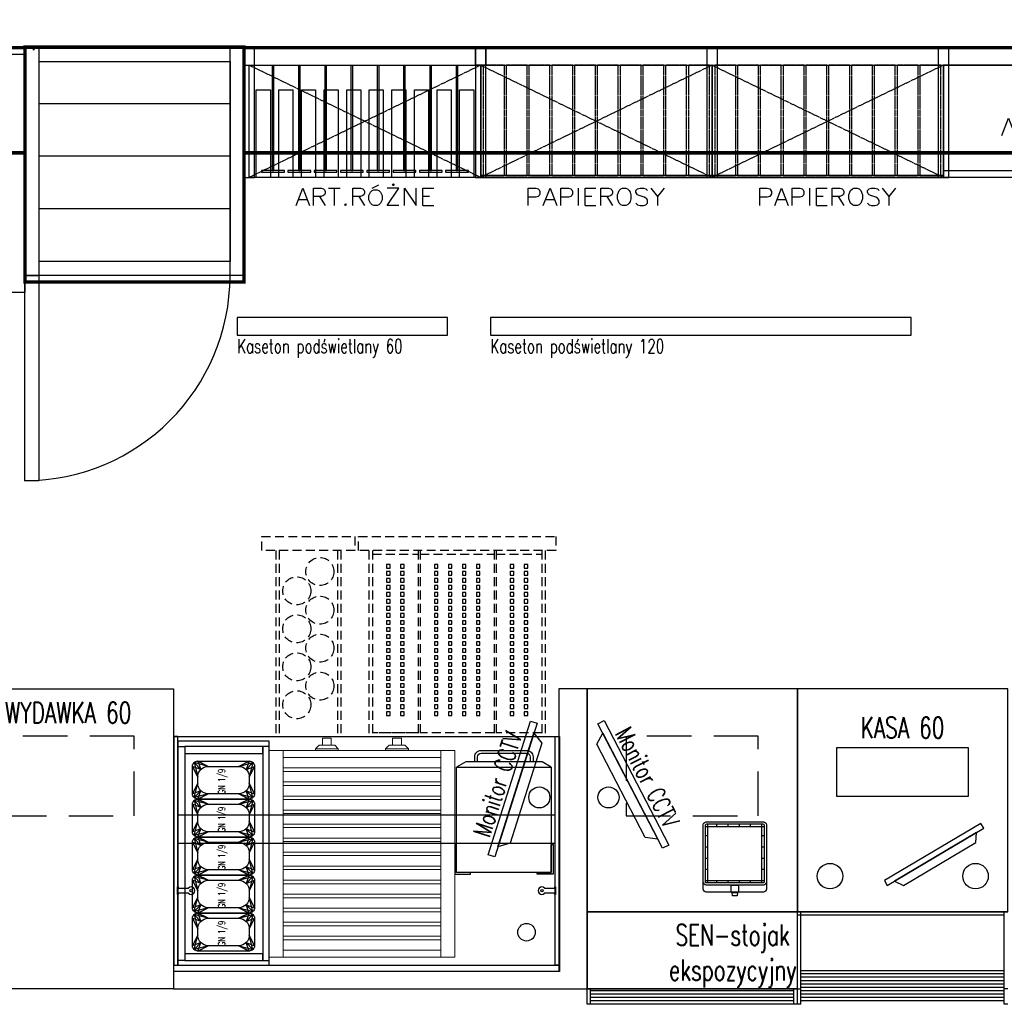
# Model space of a CAD drawing. Header units: centimetres. Extents: x 4120 to 19220, y -7417 to 180.
# Tile 88 of 223: x 11864 to 12144, y -4954 to -4673. Entities that reach past the tile are written whole.
import ezdxf

# ---------------------------------------------------------------- set-up
doc = ezdxf.new("R2010")
doc.units = ezdxf.units.CM
doc.linetypes.add('DASHED', pattern=[19.05, 12.7, -6.35])
doc.linetypes.add('HIDDEN2', pattern=[4.7625, 3.175, -1.5875])
doc.layers.add('A_Wyposażenie', color=8, linetype='Continuous')
doc.layers.add('A_Ściany', color=2, linetype='Continuous')
doc.styles.add('JACEK_07', font='SIMPLEX.SHX', dxfattribs={"width": 0.7})

# ---------------------------------------------------------------- blocks, each defined once
blk = doc.blocks.new('SEN')
for p, q in [((25992.97, 20690.59), (25992.97, 20707.39)), ((25995.57, 20706.69), (25995.57, 20707.39)), ((25998.77, 20706.69), (25998.77, 20707.39)), ((26001.97, 20706.69), (26001.97, 20707.39)), ((26005.17, 20706.69), (26005.17, 20707.39)), ((26008.37, 20690.59), (26008.37, 20707.39)), ((25992.27, 20706.69), (26009.07, 20706.69)), ((25992.27, 20704.09), (25992.97, 20704.09)), ((26008.37, 20704.09), (26009.07, 20704.09)), ((25992.27, 20700.89), (25992.97, 20700.89)), ((26008.37, 20700.89), (26009.07, 20700.89)), ((25992.27, 20697.69), (25992.97, 20697.69)), ((26008.37, 20697.69), (26009.07, 20697.69)), ((25992.27, 20694.49), (25992.97, 20694.49)), ((26008.37, 20694.49), (26009.07, 20694.49)), ((25992.27, 20691.29), (26009.07, 20691.29)), ((25995.57, 20690.59), (25995.57, 20691.29)), ((25998.77, 20690.59), (25998.77, 20691.29)), ((26001.97, 20690.59), (26001.97, 20691.29)), ((26005.17, 20690.59), (26005.17, 20691.29))]:
    blk.add_line(p, q)
for points in [[(25991.67, 20688.79), (25991.67, 20707.19, -0.414214), (25992.47, 20707.99), (26008.87, 20707.99, -0.414214), (26009.67, 20707.19), (26009.67, 20688.79, -0.414214), (26008.87, 20687.99), (25992.47, 20687.99, -0.414214)], [(25992.47, 20707.99), (26008.87, 20707.99, -0.414214), (26009.67, 20707.19), (26009.67, 20690.79, -0.414214), (26008.87, 20689.99), (25992.47, 20689.99, -0.414214), (25991.67, 20690.79), (25991.67, 20707.19, -0.414214)], [(25992.67, 20707.39), (26008.67, 20707.39, -0.414214), (26009.07, 20706.99), (26009.07, 20690.99, -0.414214), (26008.67, 20690.59), (25992.27, 20690.59), (25992.27, 20706.99, -0.414214)]]:
    blk.add_lwpolyline(points, format="xyb", close=True)
for points in [[(25999.67, 20687.99), (25999.67, 20689.99), (26001.67, 20689.99), (26001.67, 20687.99)], [(25999.97, 20686.9), (25999.87, 20687.9), (26001.47, 20687.9), (26001.37, 20686.9)]]:
    blk.add_lwpolyline(points, close=True)
blk = doc.blocks.new('Kontakt_grill')
at = {"color": 253, "true_color": 0x9e9e9e}
for points in [[(0, -8), (-0.5, -8), (-0.5, 0.5), (4, 0.5), (4, 0), (0, 0)], [(27, -8), (27.5, -8), (27.5, 0.5), (23, 0.5), (23, 0), (27, 0)]]:
    blk.add_lwpolyline(points, close=True, dxfattribs=at)
for points in [[(0, 0), (27, 0), (27, -30), (0, -30), (0, 0)], [(0, -30), (2.6, -31.5), (24.4, -31.5), (27, -30)]]:
    blk.add_lwpolyline(points, dxfattribs=at)
for points in [[(21.8, -31.5), (21.8, -33, -0.414214), (20, -34.8), (7, -34.8, -0.414214), (5.2, -33), (5.2, -31.5)], [(21, -31.5), (21, -33, -0.414214), (20, -34), (7, -34, -0.414214), (6, -33), (6, -31.5)]]:
    blk.add_lwpolyline(points, format="xyb", dxfattribs=at)
blk = doc.blocks.new('GN_1-9')
for points in [[(1.5, 17.67), (9.33, 17.67, -0.414214), (10.83, 16.17), (10.83, 1.5, -0.414214), (9.33, 0), (1.5, 0, -0.414214), (0, 1.5), (0, 16.17, -0.414214)], [(4.5, 16.17), (6.33, 16.17, -0.414214), (9.33, 13.17), (9.33, 4.5, -0.414214), (6.33, 1.5), (4.5, 1.5, -0.414214), (1.5, 4.5), (1.5, 13.17, -0.414214)]]:
    blk.add_lwpolyline(points, format="xyb", close=True)
at = {"color": 252}
for points in [[(0, 16.17), (1.5, 13.17), (0.44, 17.23), (2.38, 15.29), (1.5, 17.67), (4.5, 16.17)], [(10.83, 16.17), (9.33, 13.17), (10.39, 17.23), (8.45, 15.29), (9.33, 17.67), (6.33, 16.17)], [(0, 1.5), (1.5, 4.5), (0.44, 0.44), (2.38, 2.38), (1.5, 0), (4.5, 1.5)], [(10.83, 1.5), (9.33, 4.5), (10.39, 0.44), (8.45, 2.38), (9.33, 0), (6.33, 1.5)]]:
    blk.add_lwpolyline(points, dxfattribs=at)
at = {"color": 253, "true_color": 0x9e9e9e}
for points in [[(1.5, 13.17), (0, 16.17), (2.38, 15.29), (0.44, 17.23), (4.5, 16.17), (1.5, 17.67)], [(9.33, 13.17), (10.83, 16.17), (8.45, 15.29), (10.39, 17.23), (6.33, 16.17), (9.33, 17.67)], [(1.5, 4.5), (0, 1.5), (2.38, 2.38), (0.44, 0.44), (4.5, 1.5), (1.5, 0)], [(9.33, 4.5), (10.83, 1.5), (8.45, 2.38), (10.39, 0.44), (6.33, 1.5), (9.33, 0)]]:
    blk.add_lwpolyline(points, dxfattribs=at)
at = {"insert": (5, 9), "char_height": 2, "width": 29.2426, "attachment_point": 5, "style": 'JACEK_07'}
blk.add_mtext('GN 1/9', dxfattribs=at)
blk = doc.blocks.new('Roller_Grill')
at = {"color": 253, "lineweight": 0, "true_color": 0x9e9e9e}
for p, q in [((0, 0), (0, -59)), ((4, 0), (0, 0)), ((4, -59), (4, 0)), ((4, 0), (49, 0)), ((49, -59), (49, 0)), ((49, 0), (53, 0)), ((53, 0), (53, -59)), ((4, -5), (4, -2)), ((4, -2), (49, -2)), ((49, -5), (4, -5)), ((4, -9), (4, -6)), ((4, -6), (49, -6)), ((49, -9), (4, -9)), ((4, -13), (4, -10)), ((4, -10), (49, -10)), ((49, -13), (4, -13)), ((4, -17), (4, -14)), ((4, -14), (49, -14)), ((49, -17), (4, -17)), ((4, -21), (4, -18)), ((4, -18), (49, -18)), ((49, -21), (4, -21)), ((4, -25), (4, -22)), ((4, -22), (49, -22)), ((49, -25), (4, -25)), ((4, -29), (4, -26)), ((4, -26), (49, -26)), ((49, -29), (4, -29)), ((4, -33), (4, -30)), ((4, -30), (49, -30)), ((49, -33), (4, -33)), ((4, -37), (4, -34)), ((4, -34), (49, -34)), ((49, -37), (4, -37)), ((4, -41), (4, -38)), ((4, -38), (49, -38)), ((49, -41), (4, -41)), ((4, -45), (4, -42)), ((4, -42), (49, -42)), ((49, -45), (4, -45)), ((4, -49), (4, -46)), ((4, -46), (49, -46)), ((49, -49), (4, -49)), ((4, -53), (4, -50)), ((4, -50), (49, -50)), ((49, -53), (4, -53)), ((4, -57), (4, -54)), ((4, -54), (49, -54)), ((49, -57), (4, -57)), ((4, -59), (0, -59)), ((49, -59), (4, -59)), ((49, -59), (53, -59))]:
    blk.add_line(p, q, dxfattribs=at)
for points in [[(13.25, -59), (19.75, -59), (19.75, -59.5), (13.25, -59.5), (13.25, -59)], [(33.25, -59), (39.75, -59), (39.75, -59.5), (33.25, -59.5), (33.25, -59)]]:
    blk.add_lwpolyline(points, dxfattribs=at)
for points in [[(13.25, -59.5), (19.75, -59.5), (18.75, -60.5), (14.25, -60.5)], [(15.25, -60.5), (17.75, -60.5), (17.75, -62.5), (15.25, -62.5)], [(33.25, -59.5), (39.75, -59.5), (38.75, -60.5), (34.25, -60.5)], [(35.25, -60.5), (37.75, -60.5), (37.75, -62.5), (35.25, -62.5)]]:
    blk.add_lwpolyline(points, close=True, dxfattribs=at)
blk = doc.blocks.new('wyposażenie blok')
at = {"layer": 'A_Wyposażenie', "color": 8}
for p, q in [((606, -747.08), (551.5, -747.08)), ((606, -762.08), (551.5, -762.08)), ((606, -777.08), (551.5, -777.08)), ((699.83, -913.9), (699.83, -994.5)), ((707.83, -913.9), (699.83, -913.9)), ((707.83, -999.5), (707.83, -913.9)), ((591.21, -970.44), (591.06, -970.44)), ((591.06, -970.74), (591.06, -970.44)), ((591.06, -972.24), (591.06, -970.74)), ((591.06, -970.74), (591.36, -970.74)), ((591.21, -970.44), (591.21, -970.74)), ((591.36, -970.74), (594.18, -970.74)), ((695.69, -970.74), (698.51, -970.74)), ((698.51, -970.74), (698.81, -970.74)), ((698.66, -970.44), (698.81, -970.44)), ((698.66, -970.74), (698.66, -970.44)), ((698.81, -970.44), (698.81, -970.74)), ((698.81, -970.74), (698.81, -972.24)), ((591.06, -972.54), (591.06, -972.24)), ((591.36, -972.24), (591.06, -972.24)), ((591.21, -972.54), (591.06, -972.54)), ((591.21, -972.24), (591.21, -972.54)), ((594.18, -972.24), (591.36, -972.24)), ((698.51, -972.24), (695.69, -972.24)), ((698.81, -972.24), (698.51, -972.24)), ((698.66, -972.54), (698.66, -972.24)), ((698.66, -972.54), (698.81, -972.54)), ((698.81, -972.24), (698.81, -972.54)), ((827.83, -977.5), (767.83, -977.5)), ((767.83, -1003.9), (767.83, -977.5)), ((826.83, -978.5), (767.83, -978.5)), ((768.83, -1003.9), (768.83, -977.5)), ((826.83, -1003.9), (826.83, -977.5)), ((589.83, -994.5), (589.83, -999.5)), ((699.83, -994.5), (589.83, -994.5)), ((826.83, -994.34), (768.83, -994.34)), ((826.83, -995.24), (768.83, -995.24)), ((826.83, -996.2), (768.83, -996.2)), ((589.83, -999.5), (707.83, -999.5)), ((767.83, -999.5), (768.83, -999.5)), ((826.83, -997.16), (768.83, -997.16)), ((826.83, -998.12), (768.83, -998.12)), ((826.83, -999.08), (768.83, -999.08)), ((827.83, -999.5), (826.83, -999.5)), ((826.83, -1000.03), (768.83, -1000.03)), ((826.83, -1000.99), (768.83, -1000.99)), ((826.83, -1001.95), (768.83, -1001.95)), ((768.83, -1003.9), (767.83, -1003.9)), ((826.83, -1002.91), (768.83, -1002.91)), ((827.83, -1003.9), (826.83, -1003.9))]:
    blk.add_line(p, q, dxfattribs=at)
at = {"layer": 'A_Wyposażenie', "color": 8, "linetype": 'DASHED', "ltscale": 0.2}
for p, q in [((615.03, -874.5), (615.03, -870.5)), ((615.03, -870.5), (641.63, -870.5)), ((641.63, -870.5), (641.63, -874.5)), ((642.63, -874.5), (642.63, -870.5)), ((642.63, -870.5), (698.93, -870.5)), ((698.93, -870.5), (698.93, -874.5)), ((641.63, -874.5), (615.03, -874.5)), ((619.03, -874.5), (619.03, -927.5)), ((620.03, -874.5), (620.03, -927.5)), ((636.63, -874.5), (636.63, -927.5)), ((637.63, -874.5), (637.63, -927.5)), ((698.93, -874.5), (642.63, -874.5)), ((645.63, -874.5), (645.63, -927.5)), ((646.63, -874.5), (646.63, -927.5)), ((646.63, -875.5), (659.63, -875.5)), ((646.63, -875.5), (658.63, -875.5)), ((659.23, -875.5), (659.63, -875.5)), ((659.63, -874.5), (659.63, -927.5)), ((660.23, -874.5), (660.23, -927.5)), ((660.23, -875.5), (681.33, -875.5)), ((660.23, -875.5), (681.33, -875.5)), ((681.33, -874.5), (681.33, -927.5)), ((681.93, -874.5), (681.93, -927.5)), ((681.93, -875.5), (694.93, -875.5)), ((681.93, -875.5), (682.33, -875.5)), ((694.93, -874.5), (694.93, -927.5)), ((695.93, -874.5), (695.93, -927.5)), ((658.63, -926.5), (646.63, -926.5)), ((659.63, -926.5), (646.63, -926.5)), ((659.63, -926.5), (659.23, -926.5)), ((681.33, -926.5), (660.23, -926.5)), ((681.33, -926.5), (660.23, -926.5)), ((682.33, -926.5), (681.93, -926.5)), ((694.93, -926.5), (681.93, -926.5))]:
    blk.add_line(p, q, dxfattribs=at)
at = {"layer": 'A_Wyposażenie'}
for p, q in [((707.83, -977.5), (707.83, -999.5)), ((767.83, -977.5), (707.83, -977.5)), ((767.83, -999.5), (767.83, -977.5)), ((707.83, -999.5), (767.83, -999.5)), ((767.83, -999.5), (707.83, -999.5)), ((707.83, -1003.9), (707.83, -999.5)), ((708.83, -1003.9), (708.83, -999.5)), ((766.83, -1003.9), (766.83, -999.5)), ((767.83, -1003.9), (767.83, -999.5)), ((766.83, -1000.03), (708.83, -1000.03)), ((766.83, -1000.99), (708.83, -1000.99)), ((766.83, -1001.95), (708.83, -1001.95)), ((708.83, -1003.9), (707.83, -1003.9)), ((766.83, -1002.91), (708.83, -1002.91)), ((767.83, -1003.9), (766.83, -1003.9))]:
    blk.add_line(p, q, dxfattribs=at)
at = {"layer": 'A_Wyposażenie', "color": 8, "linetype": 'DASHED', "const_width": 1}
for points in [[(-0.3, -731.08), (547.5, -731.08), (547.5, -761.08), (-0.3, -761.08)], [(547.5, -730.94), (610, -730.94), (610, -797.94), (547.5, -797.94)], [(610, -731.08), (1009, -731.08), (1009, -761.08), (610, -761.08)]]:
    blk.add_lwpolyline(points, close=True, dxfattribs=at)
at = {"layer": 'A_Wyposażenie', "color": 8}
for points in [[(120.7, -731.08), (547.5, -731.08), (547.5, -733.08), (120.7, -733.08)], [(676, -731.08), (679, -731.08), (679, -736.08), (676, -736.08)], [(676, -731.08), (676, -768.08), (679, -768.08), (679, -731.08), (676, -731.08)], [(745, -731.08), (742, -731.08), (742, -736.08), (745, -736.08)], [(742, -731.08), (742, -768.08), (745, -768.08), (745, -731.08), (742, -731.08)], [(811, -731.08), (808, -731.08), (808, -736.08), (811, -736.08)], [(808, -731.08), (808, -768.08), (811, -768.08), (811, -731.08), (808, -731.08)], [(611.5, -736.08), (677.5, -736.08), (677.5, -768.08), (611.5, -768.08)], [(875.5, -736.08), (809.5, -736.08), (809.5, -766.08), (875.5, -766.08)], [(613.5, -743.08), (617.5, -743.08), (617.5, -768.08), (613.5, -768.08)], [(619.94, -743.08), (623.94, -743.08), (623.94, -768.08), (619.94, -768.08)], [(626.38, -743.08), (630.38, -743.08), (630.38, -768.08), (626.38, -768.08)], [(632.83, -743.08), (636.83, -743.08), (636.83, -768.08), (632.83, -768.08)], [(639.27, -743.08), (643.27, -743.08), (643.27, -768.08), (639.27, -768.08)], [(645.72, -743.08), (649.72, -743.08), (649.72, -768.08), (645.72, -768.08)], [(652.16, -743.08), (656.16, -743.08), (656.16, -768.08), (652.16, -768.08)], [(658.61, -743.08), (662.61, -743.08), (662.61, -768.08), (658.61, -768.08)], [(665.05, -743.08), (669.05, -743.08), (669.05, -768.08), (665.05, -768.08)], [(671.5, -743.08), (675.5, -743.08), (675.5, -768.08), (671.5, -768.08)], [(615, -766.58), (621.5, -766.58), (621.5, -766.08), (615, -766.08)], [(622.5, -766.58), (629, -766.58), (629, -766.08), (622.5, -766.08)], [(630, -766.58), (636.5, -766.58), (636.5, -766.08), (630, -766.08)], [(637.5, -766.58), (644, -766.58), (644, -766.08), (637.5, -766.08)], [(645, -766.58), (651.5, -766.58), (651.5, -766.08), (645, -766.08)], [(652.5, -766.58), (659, -766.58), (659, -766.08), (652.5, -766.08)], [(660, -766.58), (666.5, -766.58), (666.5, -766.08), (660, -766.08)], [(667.5, -766.58), (674, -766.58), (674, -766.08), (667.5, -766.08)], [(677.5, -768.08), (743.5, -768.08), (743.5, -767.58), (677.5, -767.58)], [(743.5, -768.08), (809.5, -768.08), (809.5, -767.58), (743.5, -767.58)], [(547.5, -796.08), (551.5, -796.08), (551.5, -854.58), (547.5, -854.58)], [(651.63, -879.5), (651.63, -878.5), (650.63, -878.5), (650.63, -879.5)], [(655.63, -879.5), (655.63, -878.5), (654.63, -878.5), (654.63, -879.5)], [(665.28, -879.5), (665.28, -878.5), (664.28, -878.5), (664.28, -879.5)], [(669.28, -879.5), (669.28, -878.5), (668.28, -878.5), (668.28, -879.5)], [(673.28, -879.5), (673.28, -878.5), (672.28, -878.5), (672.28, -879.5)], [(677.28, -879.5), (677.28, -878.5), (676.28, -878.5), (676.28, -879.5)], [(686.93, -879.5), (686.93, -878.5), (685.93, -878.5), (685.93, -879.5)], [(690.93, -879.5), (690.93, -878.5), (689.93, -878.5), (689.93, -879.5)], [(651.63, -881.5), (651.63, -880.5), (650.63, -880.5), (650.63, -881.5)], [(655.63, -881.5), (655.63, -880.5), (654.63, -880.5), (654.63, -881.5)], [(665.28, -881.5), (665.28, -880.5), (664.28, -880.5), (664.28, -881.5)], [(669.28, -881.5), (669.28, -880.5), (668.28, -880.5), (668.28, -881.5)], [(673.28, -881.5), (673.28, -880.5), (672.28, -880.5), (672.28, -881.5)], [(677.28, -881.5), (677.28, -880.5), (676.28, -880.5), (676.28, -881.5)], [(686.93, -881.5), (686.93, -880.5), (685.93, -880.5), (685.93, -881.5)], [(690.93, -881.5), (690.93, -880.5), (689.93, -880.5), (689.93, -881.5)], [(651.63, -883.5), (651.63, -882.5), (650.63, -882.5), (650.63, -883.5)], [(651.63, -883.5), (651.63, -882.5), (650.63, -882.5), (650.63, -883.5)], [(651.63, -885.5), (651.63, -884.5), (650.63, -884.5), (650.63, -885.5)], [(655.63, -883.5), (655.63, -882.5), (654.63, -882.5), (654.63, -883.5)], [(655.63, -883.5), (655.63, -882.5), (654.63, -882.5), (654.63, -883.5)], [(655.63, -885.5), (655.63, -884.5), (654.63, -884.5), (654.63, -885.5)], [(665.28, -883.5), (665.28, -882.5), (664.28, -882.5), (664.28, -883.5)], [(665.28, -883.5), (665.28, -882.5), (664.28, -882.5), (664.28, -883.5)], [(665.28, -885.5), (665.28, -884.5), (664.28, -884.5), (664.28, -885.5)], [(669.28, -883.5), (669.28, -882.5), (668.28, -882.5), (668.28, -883.5)], [(669.28, -883.5), (669.28, -882.5), (668.28, -882.5), (668.28, -883.5)], [(669.28, -885.5), (669.28, -884.5), (668.28, -884.5), (668.28, -885.5)], [(673.28, -883.5), (673.28, -882.5), (672.28, -882.5), (672.28, -883.5)], [(673.28, -883.5), (673.28, -882.5), (672.28, -882.5), (672.28, -883.5)], [(673.28, -885.5), (673.28, -884.5), (672.28, -884.5), (672.28, -885.5)], [(677.28, -883.5), (677.28, -882.5), (676.28, -882.5), (676.28, -883.5)], [(677.28, -883.5), (677.28, -882.5), (676.28, -882.5), (676.28, -883.5)], [(677.28, -885.5), (677.28, -884.5), (676.28, -884.5), (676.28, -885.5)], [(686.93, -883.5), (686.93, -882.5), (685.93, -882.5), (685.93, -883.5)], [(686.93, -883.5), (686.93, -882.5), (685.93, -882.5), (685.93, -883.5)], [(686.93, -885.5), (686.93, -884.5), (685.93, -884.5), (685.93, -885.5)], [(690.93, -883.5), (690.93, -882.5), (689.93, -882.5), (689.93, -883.5)], [(690.93, -883.5), (690.93, -882.5), (689.93, -882.5), (689.93, -883.5)], [(690.93, -885.5), (690.93, -884.5), (689.93, -884.5), (689.93, -885.5)], [(651.63, -887.5), (651.63, -886.5), (650.63, -886.5), (650.63, -887.5)], [(655.63, -887.5), (655.63, -886.5), (654.63, -886.5), (654.63, -887.5)], [(665.28, -887.5), (665.28, -886.5), (664.28, -886.5), (664.28, -887.5)], [(669.28, -887.5), (669.28, -886.5), (668.28, -886.5), (668.28, -887.5)], [(673.28, -887.5), (673.28, -886.5), (672.28, -886.5), (672.28, -887.5)], [(677.28, -887.5), (677.28, -886.5), (676.28, -886.5), (676.28, -887.5)], [(686.93, -887.5), (686.93, -886.5), (685.93, -886.5), (685.93, -887.5)], [(690.93, -887.5), (690.93, -886.5), (689.93, -886.5), (689.93, -887.5)], [(651.63, -889.5), (651.63, -888.5), (650.63, -888.5), (650.63, -889.5)], [(655.63, -889.5), (655.63, -888.5), (654.63, -888.5), (654.63, -889.5)], [(665.28, -889.5), (665.28, -888.5), (664.28, -888.5), (664.28, -889.5)], [(669.28, -889.5), (669.28, -888.5), (668.28, -888.5), (668.28, -889.5)], [(673.28, -889.5), (673.28, -888.5), (672.28, -888.5), (672.28, -889.5)], [(677.28, -889.5), (677.28, -888.5), (676.28, -888.5), (676.28, -889.5)], [(686.93, -889.5), (686.93, -888.5), (685.93, -888.5), (685.93, -889.5)], [(690.93, -889.5), (690.93, -888.5), (689.93, -888.5), (689.93, -889.5)], [(651.63, -891.5), (651.63, -890.5), (650.63, -890.5), (650.63, -891.5)], [(651.63, -893.5), (651.63, -892.5), (650.63, -892.5), (650.63, -893.5)], [(655.63, -891.5), (655.63, -890.5), (654.63, -890.5), (654.63, -891.5)], [(655.63, -893.5), (655.63, -892.5), (654.63, -892.5), (654.63, -893.5)], [(665.28, -891.5), (665.28, -890.5), (664.28, -890.5), (664.28, -891.5)], [(665.28, -893.5), (665.28, -892.5), (664.28, -892.5), (664.28, -893.5)], [(669.28, -891.5), (669.28, -890.5), (668.28, -890.5), (668.28, -891.5)], [(669.28, -893.5), (669.28, -892.5), (668.28, -892.5), (668.28, -893.5)], [(673.28, -891.5), (673.28, -890.5), (672.28, -890.5), (672.28, -891.5)], [(673.28, -893.5), (673.28, -892.5), (672.28, -892.5), (672.28, -893.5)], [(677.28, -891.5), (677.28, -890.5), (676.28, -890.5), (676.28, -891.5)], [(677.28, -893.5), (677.28, -892.5), (676.28, -892.5), (676.28, -893.5)], [(686.93, -891.5), (686.93, -890.5), (685.93, -890.5), (685.93, -891.5)], [(686.93, -893.5), (686.93, -892.5), (685.93, -892.5), (685.93, -893.5)], [(690.93, -891.5), (690.93, -890.5), (689.93, -890.5), (689.93, -891.5)], [(690.93, -893.5), (690.93, -892.5), (689.93, -892.5), (689.93, -893.5)], [(651.63, -895.5), (651.63, -894.5), (650.63, -894.5), (650.63, -895.5)], [(655.63, -895.5), (655.63, -894.5), (654.63, -894.5), (654.63, -895.5)], [(665.28, -895.5), (665.28, -894.5), (664.28, -894.5), (664.28, -895.5)], [(669.28, -895.5), (669.28, -894.5), (668.28, -894.5), (668.28, -895.5)], [(673.28, -895.5), (673.28, -894.5), (672.28, -894.5), (672.28, -895.5)], [(677.28, -895.5), (677.28, -894.5), (676.28, -894.5), (676.28, -895.5)], [(686.93, -895.5), (686.93, -894.5), (685.93, -894.5), (685.93, -895.5)], [(690.93, -895.5), (690.93, -894.5), (689.93, -894.5), (689.93, -895.5)], [(651.63, -897.5), (651.63, -896.5), (650.63, -896.5), (650.63, -897.5)], [(651.63, -899.5), (651.63, -898.5), (650.63, -898.5), (650.63, -899.5)], [(655.63, -897.5), (655.63, -896.5), (654.63, -896.5), (654.63, -897.5)], [(655.63, -899.5), (655.63, -898.5), (654.63, -898.5), (654.63, -899.5)], [(665.28, -897.5), (665.28, -896.5), (664.28, -896.5), (664.28, -897.5)], [(665.28, -899.5), (665.28, -898.5), (664.28, -898.5), (664.28, -899.5)], [(669.28, -897.5), (669.28, -896.5), (668.28, -896.5), (668.28, -897.5)], [(669.28, -899.5), (669.28, -898.5), (668.28, -898.5), (668.28, -899.5)], [(673.28, -897.5), (673.28, -896.5), (672.28, -896.5), (672.28, -897.5)], [(673.28, -899.5), (673.28, -898.5), (672.28, -898.5), (672.28, -899.5)], [(677.28, -897.5), (677.28, -896.5), (676.28, -896.5), (676.28, -897.5)], [(677.28, -899.5), (677.28, -898.5), (676.28, -898.5), (676.28, -899.5)], [(686.93, -897.5), (686.93, -896.5), (685.93, -896.5), (685.93, -897.5)], [(686.93, -899.5), (686.93, -898.5), (685.93, -898.5), (685.93, -899.5)], [(690.93, -897.5), (690.93, -896.5), (689.93, -896.5), (689.93, -897.5)], [(690.93, -899.5), (690.93, -898.5), (689.93, -898.5), (689.93, -899.5)], [(651.63, -901.5), (651.63, -900.5), (650.63, -900.5), (650.63, -901.5)], [(655.63, -901.5), (655.63, -900.5), (654.63, -900.5), (654.63, -901.5)], [(665.28, -901.5), (665.28, -900.5), (664.28, -900.5), (664.28, -901.5)], [(669.28, -901.5), (669.28, -900.5), (668.28, -900.5), (668.28, -901.5)], [(673.28, -901.5), (673.28, -900.5), (672.28, -900.5), (672.28, -901.5)], [(677.28, -901.5), (677.28, -900.5), (676.28, -900.5), (676.28, -901.5)], [(686.93, -901.5), (686.93, -900.5), (685.93, -900.5), (685.93, -901.5)], [(690.93, -901.5), (690.93, -900.5), (689.93, -900.5), (689.93, -901.5)], [(651.63, -903.5), (651.63, -902.5), (650.63, -902.5), (650.63, -903.5)], [(655.63, -903.5), (655.63, -902.5), (654.63, -902.5), (654.63, -903.5)], [(665.28, -903.5), (665.28, -902.5), (664.28, -902.5), (664.28, -903.5)], [(669.28, -903.5), (669.28, -902.5), (668.28, -902.5), (668.28, -903.5)], [(673.28, -903.5), (673.28, -902.5), (672.28, -902.5), (672.28, -903.5)], [(677.28, -903.5), (677.28, -902.5), (676.28, -902.5), (676.28, -903.5)], [(686.93, -903.5), (686.93, -902.5), (685.93, -902.5), (685.93, -903.5)], [(690.93, -903.5), (690.93, -902.5), (689.93, -902.5), (689.93, -903.5)], [(651.63, -905.5), (651.63, -904.5), (650.63, -904.5), (650.63, -905.5)], [(651.63, -907.5), (651.63, -906.5), (650.63, -906.5), (650.63, -907.5)], [(655.63, -905.5), (655.63, -904.5), (654.63, -904.5), (654.63, -905.5)], [(655.63, -907.5), (655.63, -906.5), (654.63, -906.5), (654.63, -907.5)], [(665.28, -905.5), (665.28, -904.5), (664.28, -904.5), (664.28, -905.5)], [(665.28, -907.5), (665.28, -906.5), (664.28, -906.5), (664.28, -907.5)], [(669.28, -905.5), (669.28, -904.5), (668.28, -904.5), (668.28, -905.5)], [(669.28, -907.5), (669.28, -906.5), (668.28, -906.5), (668.28, -907.5)], [(673.28, -905.5), (673.28, -904.5), (672.28, -904.5), (672.28, -905.5)], [(673.28, -907.5), (673.28, -906.5), (672.28, -906.5), (672.28, -907.5)], [(677.28, -905.5), (677.28, -904.5), (676.28, -904.5), (676.28, -905.5)], [(677.28, -907.5), (677.28, -906.5), (676.28, -906.5), (676.28, -907.5)], [(686.93, -905.5), (686.93, -904.5), (685.93, -904.5), (685.93, -905.5)], [(686.93, -907.5), (686.93, -906.5), (685.93, -906.5), (685.93, -907.5)], [(690.93, -905.5), (690.93, -904.5), (689.93, -904.5), (689.93, -905.5)], [(690.93, -907.5), (690.93, -906.5), (689.93, -906.5), (689.93, -907.5)], [(651.63, -909.5), (651.63, -908.5), (650.63, -908.5), (650.63, -909.5)], [(655.63, -909.5), (655.63, -908.5), (654.63, -908.5), (654.63, -909.5)], [(665.28, -909.5), (665.28, -908.5), (664.28, -908.5), (664.28, -909.5)], [(669.28, -909.5), (669.28, -908.5), (668.28, -908.5), (668.28, -909.5)], [(673.28, -909.5), (673.28, -908.5), (672.28, -908.5), (672.28, -909.5)], [(677.28, -909.5), (677.28, -908.5), (676.28, -908.5), (676.28, -909.5)], [(686.93, -909.5), (686.93, -908.5), (685.93, -908.5), (685.93, -909.5)], [(690.93, -909.5), (690.93, -908.5), (689.93, -908.5), (689.93, -909.5)], [(651.63, -911.5), (651.63, -910.5), (650.63, -910.5), (650.63, -911.5)], [(651.63, -913.5), (651.63, -912.5), (650.63, -912.5), (650.63, -913.5)], [(655.63, -911.5), (655.63, -910.5), (654.63, -910.5), (654.63, -911.5)], [(655.63, -913.5), (655.63, -912.5), (654.63, -912.5), (654.63, -913.5)], [(665.28, -911.5), (665.28, -910.5), (664.28, -910.5), (664.28, -911.5)], [(665.28, -913.5), (665.28, -912.5), (664.28, -912.5), (664.28, -913.5)], [(669.28, -911.5), (669.28, -910.5), (668.28, -910.5), (668.28, -911.5)], [(669.28, -913.5), (669.28, -912.5), (668.28, -912.5), (668.28, -913.5)], [(673.28, -911.5), (673.28, -910.5), (672.28, -910.5), (672.28, -911.5)], [(673.28, -913.5), (673.28, -912.5), (672.28, -912.5), (672.28, -913.5)], [(677.28, -911.5), (677.28, -910.5), (676.28, -910.5), (676.28, -911.5)], [(677.28, -913.5), (677.28, -912.5), (676.28, -912.5), (676.28, -913.5)], [(686.93, -911.5), (686.93, -910.5), (685.93, -910.5), (685.93, -911.5)], [(686.93, -913.5), (686.93, -912.5), (685.93, -912.5), (685.93, -913.5)], [(690.93, -911.5), (690.93, -910.5), (689.93, -910.5), (689.93, -911.5)], [(690.93, -913.5), (690.93, -912.5), (689.93, -912.5), (689.93, -913.5)], [(589.83, -999.5), (529.83, -999.5), (529.83, -913.9), (589.83, -913.9)], [(651.63, -915.5), (651.63, -914.5), (650.63, -914.5), (650.63, -915.5)], [(655.63, -915.5), (655.63, -914.5), (654.63, -914.5), (654.63, -915.5)], [(665.28, -915.5), (665.28, -914.5), (664.28, -914.5), (664.28, -915.5)], [(669.28, -915.5), (669.28, -914.5), (668.28, -914.5), (668.28, -915.5)], [(673.28, -915.5), (673.28, -914.5), (672.28, -914.5), (672.28, -915.5)], [(677.28, -915.5), (677.28, -914.5), (676.28, -914.5), (676.28, -915.5)], [(686.93, -915.5), (686.93, -914.5), (685.93, -914.5), (685.93, -915.5)], [(690.93, -915.5), (690.93, -914.5), (689.93, -914.5), (689.93, -915.5)], [(767.83, -913.9), (767.83, -977.5), (827.83, -977.5), (827.83, -913.9)], [(651.63, -917.5), (651.63, -916.5), (650.63, -916.5), (650.63, -917.5)], [(651.63, -917.5), (651.63, -916.5), (650.63, -916.5), (650.63, -917.5)], [(655.63, -917.5), (655.63, -916.5), (654.63, -916.5), (654.63, -917.5)], [(655.63, -917.5), (655.63, -916.5), (654.63, -916.5), (654.63, -917.5)], [(665.28, -917.5), (665.28, -916.5), (664.28, -916.5), (664.28, -917.5)], [(665.28, -917.5), (665.28, -916.5), (664.28, -916.5), (664.28, -917.5)], [(669.28, -917.5), (669.28, -916.5), (668.28, -916.5), (668.28, -917.5)], [(669.28, -917.5), (669.28, -916.5), (668.28, -916.5), (668.28, -917.5)], [(673.28, -917.5), (673.28, -916.5), (672.28, -916.5), (672.28, -917.5)], [(673.28, -917.5), (673.28, -916.5), (672.28, -916.5), (672.28, -917.5)], [(677.28, -917.5), (677.28, -916.5), (676.28, -916.5), (676.28, -917.5)], [(677.28, -917.5), (677.28, -916.5), (676.28, -916.5), (676.28, -917.5)], [(686.93, -917.5), (686.93, -916.5), (685.93, -916.5), (685.93, -917.5)], [(686.93, -917.5), (686.93, -916.5), (685.93, -916.5), (685.93, -917.5)], [(690.93, -917.5), (690.93, -916.5), (689.93, -916.5), (689.93, -917.5)], [(690.93, -917.5), (690.93, -916.5), (689.93, -916.5), (689.93, -917.5)], [(651.63, -919.5), (651.63, -918.5), (650.63, -918.5), (650.63, -919.5)], [(651.63, -921.5), (651.63, -920.5), (650.63, -920.5), (650.63, -921.5)], [(655.63, -919.5), (655.63, -918.5), (654.63, -918.5), (654.63, -919.5)], [(655.63, -921.5), (655.63, -920.5), (654.63, -920.5), (654.63, -921.5)], [(665.28, -919.5), (665.28, -918.5), (664.28, -918.5), (664.28, -919.5)], [(665.28, -921.5), (665.28, -920.5), (664.28, -920.5), (664.28, -921.5)], [(669.28, -919.5), (669.28, -918.5), (668.28, -918.5), (668.28, -919.5)], [(669.28, -921.5), (669.28, -920.5), (668.28, -920.5), (668.28, -921.5)], [(673.28, -919.5), (673.28, -918.5), (672.28, -918.5), (672.28, -919.5)], [(673.28, -921.5), (673.28, -920.5), (672.28, -920.5), (672.28, -921.5)], [(677.28, -919.5), (677.28, -918.5), (676.28, -918.5), (676.28, -919.5)], [(677.28, -921.5), (677.28, -920.5), (676.28, -920.5), (676.28, -921.5)], [(686.93, -919.5), (686.93, -918.5), (685.93, -918.5), (685.93, -919.5)], [(686.93, -921.5), (686.93, -920.5), (685.93, -920.5), (685.93, -921.5)], [(690.93, -919.5), (690.93, -918.5), (689.93, -918.5), (689.93, -919.5)], [(690.93, -921.5), (690.93, -920.5), (689.93, -920.5), (689.93, -921.5)], [(591.13, -927.5), (589.93, -927.5), (589.93, -992.7), (591.13, -992.7)], [(699.93, -994.5), (589.93, -994.5), (589.93, -927.5), (699.93, -927.5)], [(617.13, -928.9), (591.13, -928.9), (591.13, -992.7), (617.13, -992.7)], [(698.73, -927.5), (699.93, -927.5), (699.93, -992.7), (698.73, -992.7)], [(593.13, -991.4), (591.13, -991.4), (591.13, -930.4), (593.13, -930.4)], [(615.33, -930.4), (593.13, -930.4), (593.13, -932.4), (615.33, -932.4)], [(617.13, -930.4), (615.33, -930.4), (615.33, -991.4), (617.13, -991.4)], [(778.96, -944.51), (816.68, -944.51), (816.68, -930.8), (778.96, -930.8)], [(698.73, -950), (591.13, -950), (591.13, -957.91), (698.73, -957.91)], [(615.33, -989.5), (593.13, -989.5), (593.13, -991.4), (615.33, -991.4)], [(699.93, -994.5), (589.93, -994.5), (589.93, -992.7), (699.93, -992.7)]]:
    blk.add_lwpolyline(points, close=True, dxfattribs=at)
for points in [[(412.5, -730.94), (547.5, -730.94), (547.5, -800.94), (412.5, -800.94), (412.5, -730.94)], [(547.5, -731.08), (610, -731.08)], [(547.5, -796.08), (547.5, -731.08)], [(549.72, -731.59), (550.22, -731.59), (550.22, -731.59)], [(551.5, -731.08), (551.5, -796.08)], [(606, -796.08), (606, -731.08)], [(610, -731.08), (610, -768.08), (613, -768.08), (613, -731.08), (610, -731.08), (610, -736.08), (613, -736.08)], [(610, -731.08), (610, -796.08)], [(676, -731.08), (676, -768.08), (679, -768.08), (679, -731.08), (676, -731.08), (676, -736.08), (679, -736.08)], [(742, -731.08), (742, -768.08), (745, -768.08), (745, -731.08), (742, -731.08), (742, -736.08), (745, -736.08)], [(808, -731.08), (808, -768.08), (811, -768.08), (811, -731.08), (808, -731.08), (808, -736.08), (811, -736.08)], [(551.5, -735.08), (606, -735.08)], [(606, -735.08), (606, -792.08)], [(611.5, -736.08), (677.5, -736.08), (677.5, -768.08), (611.5, -768.08), (611.5, -736.08)], [(611.5, -736.08), (677.5, -736.08), (677.5, -768.08), (611.5, -768.08), (611.5, -736.08)], [(618, -736.08), (618, -766.08), (618.5, -766.08), (618.5, -736.08)], [(625.5, -736.08), (625.5, -766.08), (626, -766.08), (626, -736.08)], [(633, -736.08), (633, -766.08), (633.5, -766.08), (633.5, -736.08)], [(640.5, -736.08), (640.5, -766.08), (641, -766.08), (641, -736.08)], [(648, -736.08), (648, -766.08), (648.5, -766.08), (648.5, -736.08)], [(655.5, -736.08), (655.5, -766.08), (656, -766.08), (656, -736.08)], [(663, -736.08), (663, -766.08), (663.5, -766.08), (663.5, -736.08)], [(670.5, -736.08), (670.5, -766.08), (671, -766.08), (671, -736.08)], [(677.5, -736.08), (743.5, -736.08), (743.5, -768.08), (677.5, -768.08), (677.5, -736.08)], [(743.5, -736.08), (809.5, -736.08), (809.5, -768.08), (743.5, -768.08), (743.5, -736.08)], [(809.5, -736.08), (875.5, -736.08), (875.5, -768.08), (809.5, -768.08), (809.5, -736.08)], [(809.5, -736.08), (875.5, -736.08), (875.5, -768.08), (809.5, -768.08), (809.5, -736.08)], [(826.17, -756.16), (828.08, -751.16), (829.98, -756.16)], [(624.84, -776.14), (626.74, -771.14), (628.65, -776.14)], [(629.84, -776.14), (629.84, -771.14), (631.98, -771.14), (632.7, -771.38), (632.93, -771.62), (633.17, -772.1), (633.17, -772.57), (632.93, -773.05), (632.7, -773.29), (631.98, -773.53), (629.84, -773.53)], [(634.12, -771.14), (637.46, -771.14)], [(635.79, -776.14), (635.79, -771.14)], [(641.03, -776.14), (641.03, -771.14), (643.17, -771.14), (643.89, -771.38), (644.12, -771.62), (644.36, -772.1), (644.36, -772.57), (644.12, -773.05), (643.89, -773.29), (643.17, -773.53), (641.03, -773.53)], [(646.98, -771.62), (647.93, -771.62), (648.41, -771.86), (648.89, -772.33), (649.36, -773.29), (649.36, -774.48), (648.89, -775.43), (648.41, -775.91), (647.93, -776.14), (646.98, -776.14), (646.51, -775.91), (646.03, -775.43), (645.55, -774.48), (645.55, -773.29), (646.03, -772.33), (646.51, -771.86), (646.98, -771.62)], [(646.51, -771.14), (648.41, -770.19)], [(654.12, -776.14), (650.79, -776.14), (654.12, -771.14), (650.79, -771.14)], [(652.82, -770.19), (652.75, -770.36), (652.58, -770.43), (652.41, -770.36), (652.34, -770.19), (652.41, -770.02), (652.58, -769.95), (652.75, -770.02), (652.82, -770.19)], [(655.79, -776.14), (655.79, -771.14), (659.12, -776.14), (659.12, -771.14)], [(661.03, -776.14), (661.03, -771.14), (664.12, -771.14)], [(691.08, -776.14), (691.08, -771.14), (693.22, -771.14), (693.93, -771.38), (694.17, -771.62), (694.41, -772.1), (694.41, -772.81), (694.17, -773.29), (693.93, -773.53), (693.22, -773.76), (691.08, -773.76)], [(695.36, -776.14), (697.27, -771.14), (699.17, -776.14)], [(700.36, -776.14), (700.36, -771.14), (702.51, -771.14), (703.22, -771.38), (703.46, -771.62), (703.7, -772.1), (703.7, -772.81), (703.46, -773.29), (703.22, -773.53), (702.51, -773.76), (700.36, -773.76)], [(705.36, -776.14), (705.36, -771.14)], [(707.27, -776.14), (707.27, -771.14), (710.36, -771.14)], [(711.79, -776.14), (711.79, -771.14), (713.93, -771.14), (714.65, -771.38), (714.89, -771.62), (715.12, -772.1), (715.12, -772.57), (714.89, -773.05), (714.65, -773.29), (713.93, -773.53), (711.79, -773.53)], [(717.98, -771.14), (718.93, -771.14), (719.41, -771.38), (719.89, -771.86), (720.12, -772.33), (720.36, -773.05), (720.36, -774.24), (720.12, -774.95), (719.89, -775.43), (719.41, -775.91), (718.93, -776.14), (717.98, -776.14), (717.51, -775.91), (717.03, -775.43), (716.79, -774.95), (716.55, -774.24), (716.55, -773.05), (716.79, -772.33), (717.03, -771.86), (717.51, -771.38), (717.98, -771.14)], [(721.79, -775.43), (722.27, -775.91), (722.98, -776.14), (723.93, -776.14), (724.65, -775.91), (725.12, -775.43), (725.12, -774.72), (724.89, -774.24), (724.65, -774), (724.17, -773.76), (722.74, -773.29), (722.27, -773.05), (722.03, -772.81), (721.79, -772.33), (721.79, -771.86), (722.27, -771.38), (722.98, -771.14), (723.93, -771.14), (724.65, -771.38), (725.12, -771.86)], [(727.98, -776.14), (727.98, -773.53), (726.08, -771.14)], [(727.98, -773.53), (729.89, -771.14)], [(757.08, -776.14), (757.08, -771.14), (759.22, -771.14), (759.93, -771.38), (760.17, -771.62), (760.41, -772.1), (760.41, -772.81), (760.17, -773.29), (759.93, -773.53), (759.22, -773.76), (757.08, -773.76)], [(761.36, -776.14), (763.27, -771.14), (765.17, -776.14)], [(766.36, -776.14), (766.36, -771.14), (768.51, -771.14), (769.22, -771.38), (769.46, -771.62), (769.7, -772.1), (769.7, -772.81), (769.46, -773.29), (769.22, -773.53), (768.51, -773.76), (766.36, -773.76)], [(771.36, -776.14), (771.36, -771.14)], [(773.27, -776.14), (773.27, -771.14), (776.36, -771.14)], [(777.79, -776.14), (777.79, -771.14), (779.93, -771.14), (780.65, -771.38), (780.89, -771.62), (781.12, -772.1), (781.12, -772.57), (780.89, -773.05), (780.65, -773.29), (779.93, -773.53), (777.79, -773.53)], [(783.98, -771.14), (784.93, -771.14), (785.41, -771.38), (785.89, -771.86), (786.12, -772.33), (786.36, -773.05), (786.36, -774.24), (786.12, -774.95), (785.89, -775.43), (785.41, -775.91), (784.93, -776.14), (783.98, -776.14), (783.51, -775.91), (783.03, -775.43), (782.79, -774.95), (782.55, -774.24), (782.55, -773.05), (782.79, -772.33), (783.03, -771.86), (783.51, -771.38), (783.98, -771.14)], [(787.79, -775.43), (788.27, -775.91), (788.98, -776.14), (789.93, -776.14), (790.65, -775.91), (791.12, -775.43), (791.12, -774.72), (790.89, -774.24), (790.65, -774), (790.17, -773.76), (788.74, -773.29), (788.27, -773.05), (788.03, -772.81), (787.79, -772.33), (787.79, -771.86), (788.27, -771.38), (788.98, -771.14), (789.93, -771.14), (790.65, -771.38), (791.12, -771.86)], [(793.98, -776.14), (793.98, -773.53), (792.08, -771.14)], [(793.98, -773.53), (795.89, -771.14)], [(627.93, -774.48), (625.55, -774.48)], [(631.51, -773.53), (633.17, -776.14)], [(642.7, -773.53), (644.36, -776.14)], [(662.93, -773.53), (661.03, -773.53)], [(698.46, -774.48), (696.08, -774.48)], [(709.17, -773.53), (707.27, -773.53)], [(713.46, -773.53), (715.12, -776.14)], [(764.46, -774.48), (762.08, -774.48)], [(775.17, -773.53), (773.27, -773.53)], [(779.46, -773.53), (781.12, -776.14)], [(638.89, -775.67), (639.12, -775.91), (638.89, -776.14), (638.65, -775.91), (638.89, -775.67)], [(661.03, -776.14), (664.12, -776.14)], [(707.27, -776.14), (710.36, -776.14)], [(773.27, -776.14), (776.36, -776.14)], [(606, -792.08), (551.5, -792.08)], [(610, -796.08), (547.5, -796.08)], [(679.61, -961.25), (691.68, -923.11), (693.59, -923.72), (681.52, -961.85), (679.61, -961.25)], [(712.72, -923), (731.15, -958.5), (729.38, -959.42), (710.95, -923.92), (712.72, -923)], [(682.42, -958.99), (692.68, -926.58), (694.94, -929.39), (685.88, -957.99), (682.42, -958.99)], [(712.33, -926.58), (727.99, -956.76), (724.41, -956.37), (710.59, -929.74), (712.33, -926.58)], [(820.18, -952.3), (792.65, -968.62), (793.46, -969.99), (820.99, -953.68), (820.18, -952.3)], [(818.93, -954.9), (795.53, -968.77), (798.13, -970.02), (818.77, -957.78), (818.93, -954.9)]]:
    blk.add_lwpolyline(points, dxfattribs=at)
at = {"layer": 'A_Wyposażenie', "color": 8, "linetype": 'DASHED', "ltscale": 0.002}
for points in [[(677.5, -736.08), (611.5, -768.08)], [(611.5, -736.08), (677.5, -768.08)], [(743.5, -736.08), (677.5, -768.08)], [(677.5, -736.08), (743.5, -768.08)], [(809.5, -736.08), (743.5, -768.08)], [(743.5, -736.08), (809.5, -768.08)]]:
    blk.add_lwpolyline(points, dxfattribs=at)
at = {"layer": 'A_Wyposażenie', "color": 8, "linetype": 'DASHED', "ltscale": 0.003}
for points in [[(678.25, -736.08), (678.25, -767.58), (684.25, -767.58), (684.25, -736.08), (678.25, -736.08)], [(684.75, -736.08), (684.75, -767.58), (690.75, -767.58), (690.75, -736.08), (684.75, -736.08)], [(691.25, -736.08), (691.25, -767.58), (697.25, -767.58), (697.25, -736.08), (691.25, -736.08)], [(697.75, -736.08), (697.75, -767.58), (703.75, -767.58), (703.75, -736.08), (697.75, -736.08)], [(704.25, -736.08), (704.25, -767.58), (710.25, -767.58), (710.25, -736.08), (704.25, -736.08)], [(710.75, -736.08), (710.75, -767.58), (716.75, -767.58), (716.75, -736.08), (710.75, -736.08)], [(717.25, -736.08), (717.25, -767.58), (723.25, -767.58), (723.25, -736.08), (717.25, -736.08)], [(723.75, -736.08), (723.75, -767.58), (729.75, -767.58), (729.75, -736.08), (723.75, -736.08)], [(730.25, -736.08), (730.25, -767.58), (736.25, -767.58), (736.25, -736.08), (730.25, -736.08)], [(736.75, -736.08), (736.75, -767.58), (742.75, -767.58), (742.75, -736.08), (736.75, -736.08)], [(744.25, -736.08), (744.25, -767.58), (750.25, -767.58), (750.25, -736.08), (744.25, -736.08)], [(750.75, -736.08), (750.75, -767.58), (756.75, -767.58), (756.75, -736.08), (750.75, -736.08)], [(757.25, -736.08), (757.25, -767.58), (763.25, -767.58), (763.25, -736.08), (757.25, -736.08)], [(763.75, -736.08), (763.75, -767.58), (769.75, -767.58), (769.75, -736.08), (763.75, -736.08)], [(770.25, -736.08), (770.25, -767.58), (776.25, -767.58), (776.25, -736.08), (770.25, -736.08)], [(776.75, -736.08), (776.75, -767.58), (782.75, -767.58), (782.75, -736.08), (776.75, -736.08)], [(783.25, -736.08), (783.25, -767.58), (789.25, -767.58), (789.25, -736.08), (783.25, -736.08)], [(789.75, -736.08), (789.75, -767.58), (795.75, -767.58), (795.75, -736.08), (789.75, -736.08)], [(796.25, -736.08), (796.25, -767.58), (802.25, -767.58), (802.25, -736.08), (796.25, -736.08)], [(802.75, -736.08), (802.75, -767.58), (808.75, -767.58), (808.75, -736.08), (802.75, -736.08)]]:
    blk.add_lwpolyline(points, dxfattribs=at)
at = {"layer": 'A_Wyposażenie'}
for points in [[(608.05, -813.08), (668.05, -813.08), (668.05, -808.08), (608.05, -808.08), (608.05, -813.08)], [(680.27, -813.08), (800.27, -813.08), (800.27, -808.08), (680.27, -808.08), (680.27, -813.08)], [(767.83, -1003.9), (707.83, -1003.9)]]:
    blk.add_lwpolyline(points, dxfattribs=at)
blk.add_lwpolyline([(707.83, -913.9), (707.83, -977.5), (767.83, -977.5), (767.83, -913.9)], close=True, dxfattribs=at)
at = {"layer": 'A_Wyposażenie', "color": 8, "linetype": 'HIDDEN2', "ltscale": 4}
for points in [[(540.96, -950.17), (578.68, -950.17), (578.68, -927.47), (540.96, -927.47)], [(718.96, -950.17), (756.68, -950.17), (756.68, -927.47), (718.96, -927.47)]]:
    blk.add_lwpolyline(points, close=True, dxfattribs=at)
at = {"layer": 'A_Wyposażenie', "color": 8, "linetype": 'DASHED', "ltscale": 0.2}
for centre in [(631.63, -880.5), (625.03, -886), (631.63, -891.5), (625.03, -896.82), (631.63, -902.32), (625.03, -907.65), (631.63, -913.15), (625.03, -918.47)]:
    blk.add_circle(centre, 4, dxfattribs=at)
at = {"layer": 'A_Wyposażenie', "color": 8}
for centre, radius in [((694.22, -944.9), 3), ((713.95, -944.9), 3), ((777.13, -967.34), 3.64), ((818.65, -967.34), 3.64), ((594.91, -971.49), 0.35), ((694.96, -971.49), 0.35), ((690.58, -983.35), 2.5)]:
    blk.add_circle(centre, radius, dxfattribs=at)
for centre, radius, start, end in [((547.5, -796.08), 58.5, 270, 0), ((594.91, -971.49), 1.05, 225.5847, 134.4153), ((694.96, -971.49), 1.05, 45.5847, 314.4153)]:
    blk.add_arc(centre, radius, start, end, dxfattribs=at)
for name, p, rotation in [('Roller_Grill', (670.13, -990.5), 180), ('Kontakt_grill', (697.63, -966.3), 180), ('GN_1-9', (612.97, -945.37), 90), ('GN_1-9', (612.97, -956.2), 90), ('GN_1-9', (612.97, -967.03), 90), ('GN_1-9', (612.97, -977.87), 90), ('GN_1-9', (612.97, -988.7), 90)]:
    blk.add_blockref(name, p, dxfattribs=dict(at, rotation=rotation))
blk.add_blockref('SEN', (-25250.68, -21659.87), dxfattribs=at)
at = {"layer": 'A_Wyposażenie', "color": 8, "style": 'JACEK_07'}
for s, insert, char_height, width, attachment_point in [('\\pxql;Kaseton podświetlany 60', (608.05, -816.92), 4, 60, 4), ('\\pxql;Kaseton podświetlany 120', (680.27, -816.92), 4, 60, 4), ('WYDAWKA 60', (559.83, -920.7), 6, 60, 5), ('KASA 60', (797.8, -924.98), 6, 37.7197, 5), ('SEN-stojak\\Pekspozycyjny', (749.35, -990.1), 6, 88, 5)]:
    blk.add_mtext(s, dxfattribs=dict(at, insert=insert, char_height=char_height, width=width, attachment_point=attachment_point))
at = {"layer": 'A_Wyposażenie', "color": 8, "char_height": 5, "width": 40, "attachment_point": 7, "style": 'JACEK_07'}
for insert, rotation in [((713.61, -922.54), 297.4369), ((678.66, -960.95), 72.4369)]:
    blk.add_mtext('\\pxqc;Monitor CCTV', dxfattribs=dict(at, insert=insert, rotation=rotation))

msp = doc.modelspace()

# ---------------------------------------------------------------- linework, layer by layer
at = {"layer": 'A_Ściany', "color": 7}
msp.add_lwpolyline([(11438.58, -4668.73), (11438.58, -4681.23), (12339.58, -4681.23), (12339.58, -4668.73)], dxfattribs=at)

# ---------------------------------------------------------------- next in the draw order: block references
at = {"layer": 'A_Wyposażenie'}
msp.add_blockref('wyposażenie blok', (11317.58, -3950.23), dxfattribs=at)

doc.saveas('drawing.dxf')
